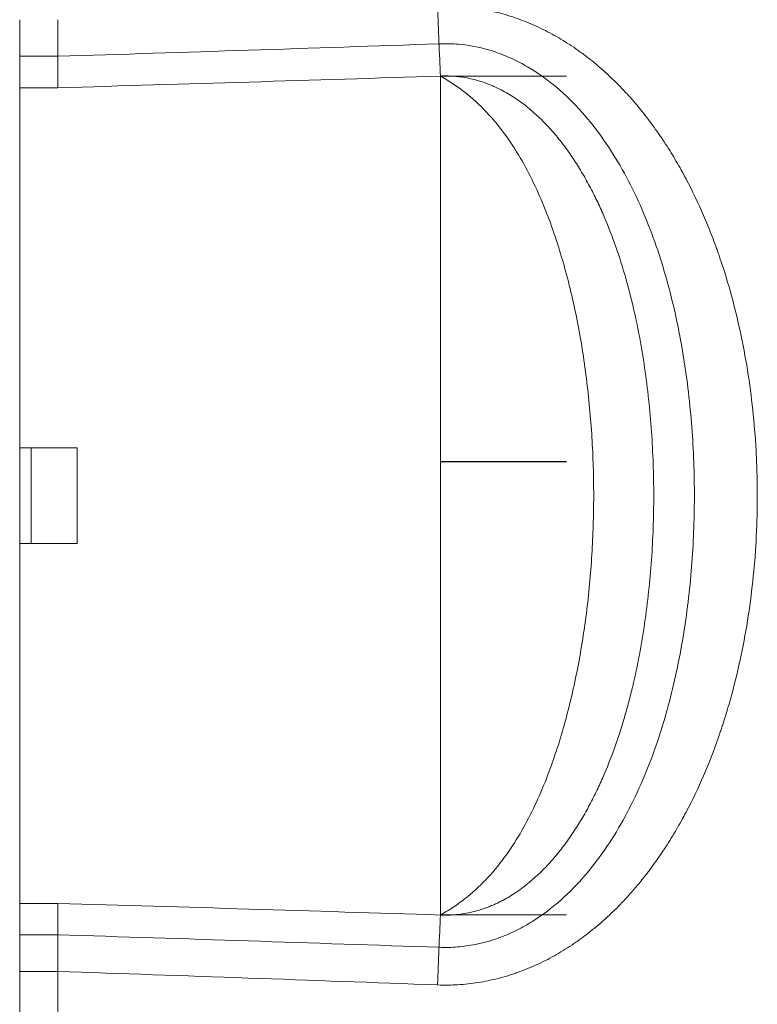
# Model space of a CAD drawing. Header units: millimetres. Extents: x 809 to 6054, y -5716 to -1261.
# Tile 63 of 94: x 5568.24 to 5574.41, y -5589.06 to -5580.82. Entities that reach past the tile are written whole.
import ezdxf

# ---------------------------------------------------------------- set-up
doc = ezdxf.new("R2010")
doc.units = ezdxf.units.MM
doc.header["$LTSCALE"] = 0.3175
doc.layers.add('1轮廓实线层', color=7, linetype='Continuous', lineweight=18)

# ---------------------------------------------------------------- blocks, each defined once
blk = doc.blocks.new('MR07S-930')
at = {"layer": '1轮廓实线层'}
for p, q in [((6772.26, -5718.916), (6772.26, -5715.358)), ((6774.26, -5717.271), (6772.26, -5717.271)), ((6794.26, -5762.166), (6794.26, -5718.306)), ((6772.26, -5718.916), (6774.26, -5718.916)), ((6772.26, -5737.736), (6772.26, -5718.916)), ((6775.26, -5737.736), (6772.26, -5737.736)), ((6772.26, -5737.739), (6772.26, -5742.733)), ((6772.86, -5737.739), (6772.86, -5742.732)), ((6775.26, -5737.736), (6775.26, -5742.736)), ((6772.26, -5742.736), (6775.26, -5742.736)), ((6772.26, -5761.556), (6772.26, -5742.736)), ((6772.26, -5765.114), (6772.26, -5761.556)), ((6772.26, -5761.556), (6774.26, -5761.556)), ((6772.26, -5763.201), (6774.26, -5763.201)), ((6772.26, -5782.736), (6772.26, -5765.114)), ((6772.26, -5765.114), (6774.26, -5765.114)), ((6774.26, -5782.736), (6774.26, -5765.114))]:
    blk.add_line(p, q, dxfattribs=at)
for centre, major_axis, start_param, end_param in [((6794.26, -5714.651), (0.372, -9.993), 4.711846, 5.086292), ((6794.26, -5765.821), (0.372, 9.993), 1.196893, 1.57134)]:
    blk.add_ellipse(centre, major_axis=major_axis, ratio=0.014599, start_param=start_param, end_param=end_param, dxfattribs=at)
for points, knots in [([(6794.114, -5714.651), (6794.471, -5714.637), (6794.826, -5714.641), (6795.531, -5714.684), (6795.882, -5714.722), (6796.578, -5714.831), (6796.923, -5714.902), (6797.438, -5715.033), (6797.609, -5715.081), (6797.823, -5715.145), (6797.865, -5715.159), (6797.95, -5715.186), (6797.993, -5715.199), (6798.12, -5715.241), (6798.204, -5715.27), (6798.624, -5715.419), (6798.951, -5715.552), (6799.594, -5715.844), (6799.908, -5716.004), (6800.523, -5716.348), (6800.824, -5716.532), (6801.267, -5716.827), (6801.413, -5716.928), (6801.629, -5717.084), (6801.701, -5717.137), (6801.844, -5717.244), (6801.914, -5717.298), (6802.265, -5717.57), (6802.537, -5717.797), (6803.063, -5718.267), (6803.318, -5718.51), (6803.812, -5719.01), (6804.051, -5719.268), (6804.515, -5719.797), (6804.74, -5720.069), (6805.066, -5720.486), (6805.174, -5720.627), (6805.385, -5720.912), (6805.489, -5721.056), (6805.796, -5721.492), (6805.992, -5721.787), (6806.37, -5722.384), (6806.552, -5722.687), (6806.901, -5723.298), (6807.069, -5723.608), (6807.553, -5724.546), (6807.85, -5725.184), (6808.261, -5726.159), (6808.392, -5726.487), (6808.581, -5726.983), (6808.642, -5727.149), (6808.732, -5727.399), (6808.762, -5727.483), (6808.821, -5727.65), (6808.849, -5727.734), (6809.107, -5728.488), (6809.312, -5729.162), (6809.679, -5730.517), (6809.842, -5731.198), (6810.129, -5732.566), (6810.253, -5733.253), (6810.465, -5734.633), (6810.552, -5735.326), (6810.692, -5736.718), (6810.744, -5737.417), (6810.797, -5738.47), (6810.81, -5738.821), (6810.828, -5739.526), (6810.832, -5739.879), (6810.832, -5740.94), (6810.797, -5742.349), (6810.693, -5743.747), (6810.553, -5745.14), (6810.465, -5745.834), (6810.253, -5747.216), (6810.129, -5747.904), (6809.842, -5749.274), (6809.679, -5749.956), (6809.403, -5750.974), (6809.305, -5751.312), (6809.151, -5751.819), (6809.071, -5752.072), (6808.989, -5752.324), (6808.933, -5752.492), (6808.905, -5752.576), (6808.647, -5753.331), (6808.397, -5753.991), (6807.851, -5755.287), (6807.555, -5755.923), (6807.072, -5756.859), (6806.905, -5757.167), (6806.556, -5757.777), (6806.376, -5758.079), (6805.999, -5758.674), (6805.803, -5758.968), (6805.498, -5759.403), (6805.394, -5759.547), (6805.235, -5759.762), (6805.182, -5759.833), (6805.074, -5759.974), (6804.803, -5760.325), (6804.522, -5760.666), (6804.057, -5761.197), (6803.818, -5761.455), (6803.324, -5761.956), (6803.069, -5762.199), (6802.544, -5762.668), (6802.273, -5762.895), (6801.854, -5763.221), (6801.712, -5763.328), (6801.496, -5763.484), (6801.423, -5763.536), (6801.276, -5763.637), (6801.203, -5763.688), (6800.832, -5763.935), (6800.53, -5764.12), (6799.913, -5764.466), (6799.598, -5764.626), (6798.954, -5764.919), (6798.626, -5765.052), (6798.207, -5765.201), (6798.122, -5765.23), (6797.953, -5765.286), (6797.868, -5765.313), (6797.612, -5765.391), (6797.44, -5765.438), (6796.925, -5765.57), (6796.579, -5765.641), (6795.883, -5765.75), (6795.532, -5765.788), (6794.826, -5765.83), (6794.471, -5765.835), (6794.114, -5765.821)], [0, 0, 0, 0, 0.015625, 0.015625, 0.03125, 0.03125, 0.046875, 0.046875, 0.054688, 0.054688, 0.056641, 0.056641, 0.058594, 0.058594, 0.0625, 0.0625, 0.078125, 0.078125, 0.09375, 0.09375, 0.109375, 0.109375, 0.117188, 0.117188, 0.121094, 0.121094, 0.125, 0.125, 0.140625, 0.140625, 0.15625, 0.15625, 0.171875, 0.171875, 0.1875, 0.1875, 0.195313, 0.195313, 0.203125, 0.203125, 0.21875, 0.21875, 0.234375, 0.234375, 0.25, 0.25, 0.28125, 0.28125, 0.296875, 0.296875, 0.304688, 0.304688, 0.308594, 0.308594, 0.3125, 0.3125, 0.34375, 0.34375, 0.375, 0.375, 0.40625, 0.40625, 0.4375, 0.4375, 0.46875, 0.46875, 0.484375, 0.484375, 0.5, 0.5, 0.53125, 0.5625, 0.5625, 0.59375, 0.59375, 0.625, 0.625, 0.65625, 0.65625, 0.671875, 0.671875, 0.679688, 0.683594, 0.683594, 0.6875, 0.6875, 0.71875, 0.71875, 0.75, 0.75, 0.765625, 0.765625, 0.78125, 0.78125, 0.796875, 0.796875, 0.804688, 0.804688, 0.808594, 0.808594, 0.8125, 0.828125, 0.828125, 0.84375, 0.84375, 0.859375, 0.859375, 0.875, 0.875, 0.882813, 0.882813, 0.886719, 0.886719, 0.890625, 0.890625, 0.90625, 0.90625, 0.921875, 0.921875, 0.9375, 0.9375, 0.941406, 0.941406, 0.945313, 0.945313, 0.953125, 0.953125, 0.96875, 0.96875, 0.984375, 0.984375, 1, 1, 1, 1]), ([(6774.26, -5718.916), (6774.26, -5718.629), (6774.26, -5718.34), (6774.26, -5717.757), (6774.26, -5717.169), (6774.26, -5716.571), (6774.26, -5715.969), (6774.26, -5715.665), (6774.26, -5715.358)], [0, 0, 0, 0, 0.25, 0.25, 0.5, 0.75, 0.75, 1, 1, 1, 1]), ([(6794.19, -5763.852), (6794.353, -5763.859), (6794.517, -5763.861), (6794.992, -5763.852), (6795.304, -5763.828), (6796.235, -5763.699), (6796.832, -5763.543), (6797.697, -5763.216), (6797.981, -5763.092), (6798.538, -5762.814), (6798.81, -5762.661), (6799.598, -5762.169), (6800.088, -5761.797), (6801.013, -5760.979), (6801.449, -5760.53), (6802.656, -5759.12), (6803.333, -5758.096), (6804.216, -5756.471), (6804.488, -5755.911), (6804.987, -5754.781), (6805.214, -5754.21), (6805.837, -5752.479), (6806.177, -5751.304), (6806.736, -5748.919), (6806.956, -5747.707), (6807.291, -5745.262), (6807.404, -5744.041), (6807.537, -5741.603), (6807.556, -5740.385), (6807.502, -5737.951), (6807.429, -5736.736), (6807.183, -5734.308), (6807.011, -5733.096), (6806.664, -5731.28), (6806.534, -5730.674), (6806.242, -5729.476), (6806.081, -5728.882), (6805.546, -5727.115), (6805.121, -5725.957), (6804.091, -5723.706), (6803.497, -5722.634), (6802.446, -5721.134), (6802.069, -5720.651), (6801.249, -5719.731), (6800.802, -5719.291), (6799.854, -5718.493), (6799.352, -5718.133), (6798.548, -5717.664), (6798.27, -5717.518), (6797.706, -5717.259), (6797.419, -5717.145), (6796.545, -5716.849), (6795.945, -5716.715), (6795.013, -5716.621), (6794.7, -5716.608), (6794.324, -5716.615), (6794.257, -5716.617), (6794.19, -5716.62)], [0, 0, 0, 0, 0.008058, 0.008058, 0.023505, 0.023505, 0.054398, 0.054398, 0.069845, 0.069845, 0.085292, 0.085292, 0.116186, 0.116186, 0.147079, 0.147079, 0.208867, 0.208867, 0.23976, 0.23976, 0.270654, 0.270654, 0.332441, 0.332441, 0.394229, 0.394229, 0.456016, 0.456016, 0.517803, 0.517803, 0.57959, 0.57959, 0.641378, 0.641378, 0.672271, 0.672271, 0.703165, 0.703165, 0.764952, 0.764952, 0.82674, 0.82674, 0.857633, 0.857633, 0.888527, 0.888527, 0.91942, 0.91942, 0.934867, 0.934867, 0.950314, 0.950314, 0.981208, 0.981208, 0.996655, 0.996655, 1, 1, 1, 1]), ([(6794.26, -5762.166), (6794.545, -5762.18), (6794.827, -5762.173), (6795.386, -5762.119), (6795.663, -5762.072), (6796.075, -5761.973), (6796.212, -5761.935), (6796.416, -5761.871), (6796.483, -5761.849), (6796.618, -5761.802), (6796.684, -5761.777), (6796.817, -5761.726), (6796.883, -5761.699), (6797.014, -5761.644), (6797.208, -5761.558), (6797.398, -5761.464), (6797.77, -5761.266), (6798.009, -5761.12), (6798.473, -5760.805), (6798.698, -5760.635), (6798.97, -5760.409), (6799.024, -5760.363), (6799.131, -5760.27), (6799.184, -5760.223), (6799.341, -5760.081), (6799.444, -5759.984), (6799.744, -5759.688), (6799.936, -5759.484), (6800.305, -5759.063), (6800.481, -5758.847), (6800.821, -5758.403), (6800.984, -5758.176), (6801.298, -5757.712), (6801.449, -5757.475), (6801.667, -5757.113), (6801.739, -5756.991), (6801.878, -5756.746), (6801.946, -5756.623), (6802.146, -5756.253), (6802.274, -5756.003), (6802.518, -5755.5), (6802.635, -5755.246), (6802.971, -5754.479), (6803.176, -5753.96), (6803.553, -5752.909), (6803.725, -5752.377), (6803.962, -5751.57), (6804.037, -5751.299), (6804.145, -5750.892), (6804.18, -5750.756), (6804.248, -5750.483), (6804.282, -5750.347), (6804.444, -5749.664), (6804.56, -5749.117), (6804.768, -5748.019), (6804.86, -5747.469), (6805.022, -5746.365), (6805.091, -5745.812), (6805.21, -5744.703), (6805.259, -5744.148), (6805.337, -5743.034), (6805.396, -5741.918), (6805.415, -5740.797), (6805.415, -5739.674), (6805.405, -5739.113), (6805.366, -5737.995), (6805.337, -5737.437), (6805.259, -5736.324), (6805.21, -5735.768), (6805.091, -5734.66), (6805.022, -5734.107), (6804.86, -5733.005), (6804.769, -5732.455), (6804.561, -5731.358), (6804.445, -5730.811), (6804.251, -5729.994), (6804.182, -5729.721), (6804.075, -5729.314), (6804.038, -5729.178), (6803.962, -5728.907), (6803.924, -5728.772), (6803.726, -5728.099), (6803.554, -5727.565), (6803.176, -5726.512), (6802.971, -5725.992), (6802.634, -5725.223), (6802.517, -5724.969), (6802.272, -5724.464), (6802.144, -5724.214), (6801.943, -5723.842), (6801.875, -5723.719), (6801.735, -5723.475), (6801.664, -5723.353), (6801.447, -5722.993), (6801.296, -5722.757), (6800.983, -5722.294), (6800.82, -5722.067), (6800.48, -5721.624), (6800.303, -5721.407), (6799.935, -5720.986), (6799.742, -5720.782), (6799.491, -5720.534), (6799.44, -5720.485), (6799.337, -5720.388), (6799.285, -5720.34), (6799.128, -5720.198), (6799.021, -5720.105), (6798.697, -5719.836), (6798.473, -5719.667), (6798.011, -5719.353), (6797.772, -5719.208), (6797.401, -5719.01), (6797.275, -5718.947), (6797.082, -5718.858), (6796.985, -5718.815), (6796.887, -5718.774), (6796.821, -5718.748), (6796.788, -5718.735), (6796.489, -5718.619), (6796.22, -5718.534), (6795.673, -5718.402), (6795.395, -5718.354), (6795.043, -5718.32), (6794.972, -5718.314), (6794.83, -5718.306), (6794.759, -5718.303), (6794.545, -5718.297), (6794.402, -5718.299), (6794.26, -5718.306)], [0, 0, 0, 0, 0.015625, 0.015625, 0.03125, 0.03125, 0.039063, 0.039063, 0.042969, 0.042969, 0.046875, 0.046875, 0.050781, 0.050781, 0.054688, 0.0625, 0.0625, 0.078125, 0.078125, 0.09375, 0.09375, 0.097656, 0.097656, 0.101563, 0.101563, 0.109375, 0.109375, 0.125, 0.125, 0.140625, 0.140625, 0.15625, 0.15625, 0.171875, 0.171875, 0.179688, 0.179688, 0.1875, 0.1875, 0.203125, 0.203125, 0.21875, 0.21875, 0.25, 0.25, 0.28125, 0.28125, 0.296875, 0.296875, 0.304688, 0.304688, 0.3125, 0.3125, 0.34375, 0.34375, 0.375, 0.375, 0.40625, 0.40625, 0.4375, 0.4375, 0.46875, 0.5, 0.5, 0.53125, 0.53125, 0.5625, 0.5625, 0.59375, 0.59375, 0.625, 0.625, 0.65625, 0.65625, 0.6875, 0.6875, 0.703125, 0.703125, 0.710938, 0.710938, 0.71875, 0.71875, 0.75, 0.75, 0.78125, 0.78125, 0.796875, 0.796875, 0.8125, 0.8125, 0.820313, 0.820313, 0.828125, 0.828125, 0.84375, 0.84375, 0.859375, 0.859375, 0.875, 0.875, 0.890625, 0.890625, 0.894531, 0.894531, 0.898438, 0.898438, 0.90625, 0.90625, 0.921875, 0.921875, 0.9375, 0.9375, 0.945313, 0.945313, 0.949219, 0.951172, 0.951172, 0.953125, 0.953125, 0.96875, 0.96875, 0.984375, 0.984375, 0.988281, 0.988281, 0.992188, 0.992188, 1, 1, 1, 1]), ([(6794.26, -5718.306), (6794.26, -5718.306), (6794.26, -5718.306), (6794.378, -5718.306), (6794.498, -5718.306), (6794.731, -5718.306), (6794.846, -5718.306), (6795.186, -5718.306), (6795.406, -5718.306), (6796.044, -5718.306), (6796.436, -5718.306), (6796.983, -5718.306), (6797.158, -5718.306), (6797.493, -5718.306), (6797.653, -5718.306), (6798.111, -5718.306), (6798.389, -5718.306), (6798.904, -5718.306), (6799.141, -5718.306), (6799.581, -5718.306), (6799.785, -5718.306), (6800.315, -5718.306), (6800.607, -5718.306), (6800.859, -5718.306)], [0, 0, 0, 0, 0.000003, 0.000003, 0.031949, 0.031949, 0.063896, 0.063896, 0.12779, 0.12779, 0.255577, 0.255577, 0.319471, 0.319471, 0.383364, 0.383364, 0.511151, 0.511151, 0.638939, 0.638939, 0.766726, 0.766726, 1, 1, 1, 1]), ([(6794.26, -5718.306), (6794.26, -5718.306), (6794.26, -5718.306), (6794.378, -5718.306), (6794.498, -5718.306), (6794.731, -5718.306), (6794.846, -5718.306), (6795.186, -5718.306), (6795.406, -5718.306), (6796.044, -5718.306), (6796.436, -5718.306), (6796.983, -5718.306), (6797.158, -5718.306), (6797.493, -5718.306), (6797.653, -5718.306), (6798.111, -5718.306), (6798.389, -5718.306), (6798.904, -5718.306), (6799.141, -5718.306), (6799.581, -5718.306), (6799.785, -5718.306), (6800.315, -5718.306), (6800.607, -5718.306), (6800.859, -5718.306)], [0, 0, 0, 0, 0.000003, 0.000003, 0.031949, 0.031949, 0.063896, 0.063896, 0.12779, 0.12779, 0.255577, 0.255577, 0.319471, 0.319471, 0.383364, 0.383364, 0.511151, 0.511151, 0.638939, 0.638939, 0.766726, 0.766726, 1, 1, 1, 1]), ([(6794.26, -5718.306), (6794.26, -5718.306), (6794.26, -5718.306), (6794.378, -5718.306), (6794.498, -5718.306), (6794.731, -5718.306), (6794.846, -5718.306), (6795.186, -5718.306), (6795.406, -5718.306), (6796.044, -5718.306), (6796.436, -5718.306), (6796.983, -5718.306), (6797.158, -5718.306), (6797.493, -5718.306), (6797.653, -5718.306), (6798.111, -5718.306), (6798.389, -5718.306), (6798.904, -5718.306), (6799.141, -5718.306), (6799.581, -5718.306), (6799.785, -5718.306), (6800.315, -5718.306), (6800.607, -5718.306), (6800.859, -5718.306)], [0, 0, 0, 0, 0.000003, 0.000003, 0.031949, 0.031949, 0.063896, 0.063896, 0.12779, 0.12779, 0.255577, 0.255577, 0.319471, 0.319471, 0.383364, 0.383364, 0.511151, 0.511151, 0.638939, 0.638939, 0.766726, 0.766726, 1, 1, 1, 1]), ([(6794.26, -5718.306), (6794.26, -5718.306), (6794.26, -5718.306), (6794.378, -5718.306), (6794.498, -5718.306), (6794.731, -5718.306), (6794.846, -5718.306), (6795.186, -5718.306), (6795.406, -5718.306), (6796.044, -5718.306), (6796.436, -5718.306), (6796.983, -5718.306), (6797.158, -5718.306), (6797.493, -5718.306), (6797.653, -5718.306), (6798.111, -5718.306), (6798.389, -5718.306), (6798.904, -5718.306), (6799.141, -5718.306), (6799.581, -5718.306), (6799.785, -5718.306), (6800.315, -5718.306), (6800.607, -5718.306), (6800.859, -5718.306)], [0, 0, 0, 0, 0.000003, 0.000003, 0.031949, 0.031949, 0.063896, 0.063896, 0.12779, 0.12779, 0.255577, 0.255577, 0.319471, 0.319471, 0.383364, 0.383364, 0.511151, 0.511151, 0.638939, 0.638939, 0.766726, 0.766726, 1, 1, 1, 1]), ([(6794.26, -5718.306), (6794.26, -5718.306), (6794.26, -5718.306), (6794.378, -5718.306), (6794.498, -5718.306), (6794.731, -5718.306), (6794.846, -5718.306), (6795.186, -5718.306), (6795.406, -5718.306), (6796.044, -5718.306), (6796.436, -5718.306), (6796.983, -5718.306), (6797.158, -5718.306), (6797.493, -5718.306), (6797.653, -5718.306), (6798.111, -5718.306), (6798.389, -5718.306), (6798.904, -5718.306), (6799.141, -5718.306), (6799.581, -5718.306), (6799.785, -5718.306), (6800.315, -5718.306), (6800.607, -5718.306), (6800.859, -5718.306)], [0, 0, 0, 0, 0.000003, 0.000003, 0.031949, 0.031949, 0.063896, 0.063896, 0.12779, 0.12779, 0.255577, 0.255577, 0.319471, 0.319471, 0.383364, 0.383364, 0.511151, 0.511151, 0.638939, 0.638939, 0.766726, 0.766726, 1, 1, 1, 1]), ([(6794.26, -5718.306), (6794.37, -5718.368), (6794.482, -5718.433), (6794.7, -5718.567), (6794.808, -5718.636), (6795.126, -5718.848), (6795.333, -5718.997), (6795.934, -5719.467), (6796.306, -5719.807), (6797.001, -5720.537), (6797.324, -5720.927), (6797.915, -5721.733), (6798.185, -5722.15), (6798.939, -5723.436), (6799.365, -5724.34), (6800.115, -5726.214), (6800.431, -5727.169), (6800.981, -5729.107), (6801.213, -5730.089), (6801.607, -5732.08), (6801.768, -5733.089), (6802.025, -5735.13), (6802.12, -5736.155), (6802.245, -5738.203), (6802.276, -5739.227), (6802.275, -5741.276), (6802.244, -5742.3), (6802.149, -5743.838), (6802.109, -5744.351), (6802.013, -5745.376), (6801.957, -5745.889), (6801.763, -5747.416), (6801.601, -5748.422), (6801.207, -5750.409), (6800.974, -5751.391), (6800.424, -5753.326), (6800.106, -5754.28), (6799.355, -5756.155), (6798.927, -5757.058), (6798.171, -5758.344), (6797.9, -5758.761), (6797.306, -5759.566), (6796.982, -5759.957), (6796.289, -5760.681), (6795.919, -5761.017), (6795.326, -5761.48), (6795.02, -5761.701), (6794.699, -5761.906), (6794.482, -5762.039), (6794.37, -5762.104), (6794.26, -5762.166)], [0, 0, 0, 0, 0.007813, 0.007813, 0.015625, 0.015625, 0.03125, 0.03125, 0.0625, 0.0625, 0.09375, 0.09375, 0.125, 0.125, 0.1875, 0.1875, 0.25, 0.25, 0.3125, 0.3125, 0.375, 0.375, 0.4375, 0.4375, 0.5, 0.5, 0.5625, 0.5625, 0.59375, 0.59375, 0.625, 0.625, 0.6875, 0.6875, 0.75, 0.75, 0.8125, 0.8125, 0.875, 0.875, 0.90625, 0.90625, 0.9375, 0.9375, 0.96875, 0.96875, 0.984375, 0.992188, 0.992188, 1, 1, 1, 1]), ([(6800.859, -5738.463), (6800.606, -5738.463), (6800.313, -5738.463), (6799.78, -5738.463), (6799.576, -5738.463), (6799.134, -5738.463), (6798.897, -5738.463), (6798.38, -5738.463), (6798.101, -5738.463), (6797.64, -5738.463), (6797.48, -5738.463), (6797.144, -5738.463), (6796.968, -5738.463), (6796.421, -5738.463), (6796.03, -5738.463), (6795.4, -5738.463), (6795.074, -5738.463), (6794.731, -5738.463), (6794.498, -5738.463), (6794.378, -5738.463), (6794.26, -5738.463)], [0, 0, 0, 0, 0.233789, 0.233789, 0.36149, 0.36149, 0.489192, 0.489192, 0.616894, 0.616894, 0.680745, 0.680745, 0.744596, 0.744596, 0.872298, 0.872298, 0.936149, 0.968075, 0.968075, 1, 1, 1, 1]), ([(6800.859, -5738.468), (6800.735, -5738.468), (6800.601, -5738.468), (6800.318, -5738.468), (6800.168, -5738.468), (6799.847, -5738.468), (6799.674, -5738.468), (6799.119, -5738.468), (6798.702, -5738.468), (6797.97, -5738.468), (6797.708, -5738.468), (6797.138, -5738.468), (6796.83, -5738.468), (6795.849, -5738.468), (6795.114, -5738.468), (6794.284, -5738.468), (6794.276, -5738.468), (6794.268, -5738.468), (6794.26, -5738.468)], [0, 0, 0, 0, 0.114118, 0.114118, 0.22425, 0.22425, 0.334383, 0.334383, 0.554647, 0.554647, 0.66478, 0.66478, 0.774912, 0.774912, 0.995177, 0.995177, 0.995177, 1, 1, 1, 1]), ([(6774.26, -5765.114), (6774.26, -5764.807), (6774.26, -5764.503), (6774.26, -5763.9), (6774.26, -5763.302), (6774.26, -5762.714), (6774.26, -5762.131), (6774.26, -5761.842), (6774.26, -5761.556)], [0, 0, 0, 0, 0.25, 0.25, 0.5, 0.75, 0.75, 1, 1, 1, 1]), ([(6794.26, -5762.153), (6794.268, -5762.153), (6794.276, -5762.153), (6794.284, -5762.153), (6794.698, -5762.153), (6795.092, -5762.153), (6795.84, -5762.153), (6796.19, -5762.153), (6796.845, -5762.153), (6797.152, -5762.153), (6797.719, -5762.153), (6797.98, -5762.153), (6798.709, -5762.153), (6799.125, -5762.153), (6799.678, -5762.153), (6799.85, -5762.153), (6800.171, -5762.153), (6800.32, -5762.153), (6800.603, -5762.153), (6800.736, -5762.153), (6800.859, -5762.153)], [0, 0, 0, 0, 0.004825, 0.004825, 0.004825, 0.115007, 0.115007, 0.22519, 0.22519, 0.335373, 0.335373, 0.445556, 0.445556, 0.665921, 0.665921, 0.776104, 0.776104, 0.886287, 0.886287, 1, 1, 1, 1]), ([(6794.26, -5762.153), (6794.268, -5762.153), (6794.276, -5762.153), (6794.284, -5762.153), (6794.698, -5762.153), (6795.092, -5762.153), (6795.84, -5762.153), (6796.19, -5762.153), (6796.845, -5762.153), (6797.152, -5762.153), (6797.719, -5762.153), (6797.98, -5762.153), (6798.709, -5762.153), (6799.125, -5762.153), (6799.678, -5762.153), (6799.85, -5762.153), (6800.171, -5762.153), (6800.32, -5762.153), (6800.603, -5762.153), (6800.736, -5762.153), (6800.859, -5762.153)], [0, 0, 0, 0, 0.004825, 0.004825, 0.004825, 0.115007, 0.115007, 0.22519, 0.22519, 0.335373, 0.335373, 0.445556, 0.445556, 0.665921, 0.665921, 0.776104, 0.776104, 0.886287, 0.886287, 1, 1, 1, 1]), ([(6794.26, -5762.153), (6794.268, -5762.153), (6794.276, -5762.153), (6794.284, -5762.153), (6794.698, -5762.153), (6795.092, -5762.153), (6795.84, -5762.153), (6796.19, -5762.153), (6796.845, -5762.153), (6797.152, -5762.153), (6797.719, -5762.153), (6797.98, -5762.153), (6798.709, -5762.153), (6799.125, -5762.153), (6799.678, -5762.153), (6799.85, -5762.153), (6800.171, -5762.153), (6800.32, -5762.153), (6800.603, -5762.153), (6800.736, -5762.153), (6800.859, -5762.153)], [0, 0, 0, 0, 0.004825, 0.004825, 0.004825, 0.115007, 0.115007, 0.22519, 0.22519, 0.335373, 0.335373, 0.445556, 0.445556, 0.665921, 0.665921, 0.776104, 0.776104, 0.886287, 0.886287, 1, 1, 1, 1]), ([(6794.26, -5762.153), (6794.268, -5762.153), (6794.276, -5762.153), (6794.284, -5762.153), (6794.698, -5762.153), (6795.092, -5762.153), (6795.84, -5762.153), (6796.19, -5762.153), (6796.845, -5762.153), (6797.152, -5762.153), (6797.719, -5762.153), (6797.98, -5762.153), (6798.709, -5762.153), (6799.125, -5762.153), (6799.678, -5762.153), (6799.85, -5762.153), (6800.171, -5762.153), (6800.32, -5762.153), (6800.603, -5762.153), (6800.736, -5762.153), (6800.859, -5762.153)], [0, 0, 0, 0, 0.004825, 0.004825, 0.004825, 0.115007, 0.115007, 0.22519, 0.22519, 0.335373, 0.335373, 0.445556, 0.445556, 0.665921, 0.665921, 0.776104, 0.776104, 0.886287, 0.886287, 1, 1, 1, 1]), ([(6794.26, -5762.153), (6794.268, -5762.153), (6794.276, -5762.153), (6794.284, -5762.153), (6794.698, -5762.153), (6795.092, -5762.153), (6795.84, -5762.153), (6796.19, -5762.153), (6796.845, -5762.153), (6797.152, -5762.153), (6797.719, -5762.153), (6797.98, -5762.153), (6798.709, -5762.153), (6799.125, -5762.153), (6799.678, -5762.153), (6799.85, -5762.153), (6800.171, -5762.153), (6800.32, -5762.153), (6800.603, -5762.153), (6800.736, -5762.153), (6800.859, -5762.153)], [0, 0, 0, 0, 0.004825, 0.004825, 0.004825, 0.115007, 0.115007, 0.22519, 0.22519, 0.335373, 0.335373, 0.445556, 0.445556, 0.665921, 0.665921, 0.776104, 0.776104, 0.886287, 0.886287, 1, 1, 1, 1])]:
    blk.add_open_spline(points, degree=3, knots=knots, dxfattribs=at)
for points in [[(6774.26, -5717.27), (6780.903, -5717.063), (6787.546, -5716.846), (6794.19, -5716.619)], [(6794.26, -5718.306), (6787.594, -5718.518), (6780.927, -5718.722), (6774.26, -5718.916)], [(6774.26, -5761.556), (6780.927, -5761.75), (6787.594, -5761.954), (6794.26, -5762.166)], [(6794.19, -5763.852), (6787.547, -5763.626), (6780.904, -5763.408), (6774.26, -5763.201)], [(6794.114, -5765.821), (6787.496, -5765.575), (6780.878, -5765.339), (6774.26, -5765.114)]]:
    blk.add_open_spline(points, degree=3, dxfattribs=at)

msp = doc.modelspace()

# ---------------------------------------------------------------- block references
at = {"xscale": 0.16, "yscale": 0.16, "zscale": 0.16}
msp.add_blockref('MR07S-930', (4484.67476, -4666.36698), dxfattribs=at)

doc.saveas('drawing.dxf')
